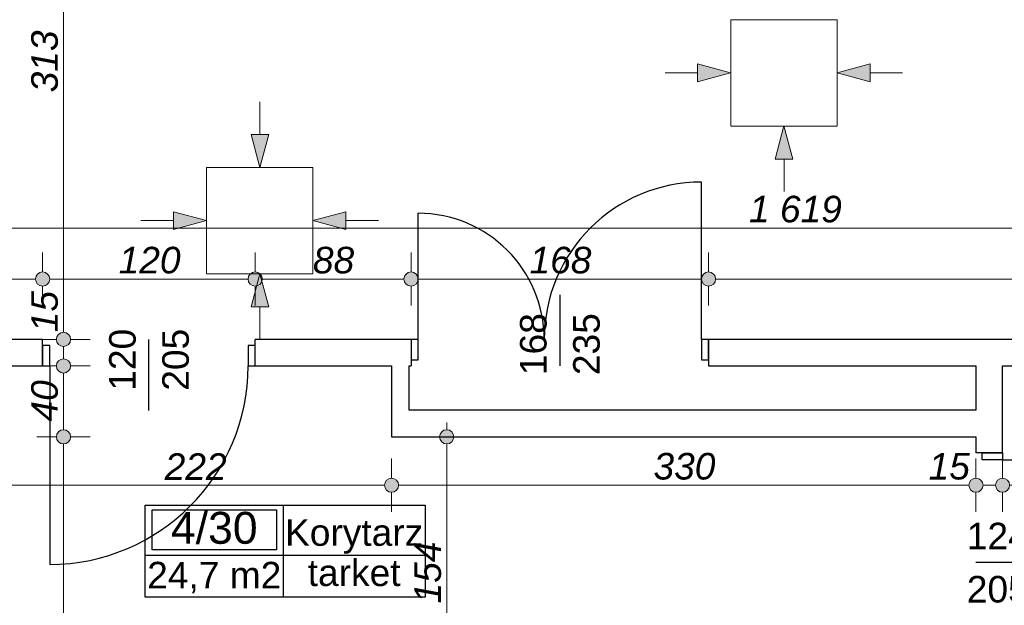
# Model space of a CAD drawing. Header units: millimetres. Extents: x -170998 to -45998, y 10557 to 52557.
# Tile 19 of 92: x -138378 to -132818, y 30448 to 33754. Entities that reach past the tile are written whole.
import ezdxf
from ezdxf.enums import TextEntityAlignment as Align

# ---------------------------------------------------------------- set-up
doc = ezdxf.new("R2010")
doc.units = ezdxf.units.MM
doc.header["$MEASUREMENT"] = 0
for name, color, linetype in [('Drzwi', 7, 'Continuous'), ('Linia', 7, 'Continuous'), ('Obiekt', 7, 'Continuous'), ('Strefa', 7, 'Continuous'), ('Wymiary', 7, 'Continuous'), ('Ściana', 7, 'Continuous')]:
    doc.layers.add(name, color=color, linetype=linetype)
doc.styles.add('Arial', font='txt')
doc.dimstyles.new('GENERATED_STYLE__1', dxfattribs={"dimtxt": 150, "dimasz": 152, "dimexe": 0.18, "dimexo": 0, "dimgap": 0.09, "dimtad": 1, "dimtih": 1, "dimtoh": 1, "dimlfac": 0.1, "dimzin": 0, "dimdsep": 46, "dimtxsty": 'Arial', "dimblk": 'ARROWHEAD_11', "dimblk1": 'ARROWHEAD_11', "dimblk2": 'ARROWHEAD_11', "dimcen": 0.09, "dimclrd": 114, "dimclre": 114, "dimclrt": 114, "dimazin": 0, "dimtfac": 1, "dimtdec": 4, "dimtmove": 0, "dimatfit": 3, "dimfxl": 1, "dimtolj": 1, "dimtzin": 0, "dimarcsym": 0})
doc.dimstyles.new('GENERATED_STYLE__2', dxfattribs={"dimtxt": 150, "dimasz": 152, "dimexe": 0.18, "dimexo": 0, "dimgap": 0.09, "dimtad": 1, "dimlfac": 0.1, "dimzin": 0, "dimdsep": 46, "dimtxsty": 'Arial', "dimblk": 'ARROWHEAD_11', "dimblk1": 'ARROWHEAD_11', "dimblk2": 'ARROWHEAD_11', "dimcen": 0.09, "dimclrd": 114, "dimclre": 114, "dimclrt": 114, "dimazin": 0, "dimtfac": 1, "dimtdec": 4, "dimtmove": 0, "dimatfit": 3, "dimfxl": 1, "dimtolj": 1, "dimtzin": 0, "dimarcsym": 0})

# ---------------------------------------------------------------- blocks, each defined once
blk = doc.blocks.new('Korytarz_4_30_30', base_point=(-136889.5, 30730.6))
at = {"layer": 'Strefa'}
for p, q in [((-137668.5, 31013.4), (-136088.8, 31013.4)), ((-137668.5, 30494.9), (-137668.5, 31013.4)), ((-137629.5, 30987.5), (-136928.4, 30987.5)), ((-137629.5, 30761.2), (-137629.5, 30987.5)), ((-136928.4, 30987.5), (-136928.4, 30761.2)), ((-136889.5, 31013.4), (-136889.5, 30494.9)), ((-136088.8, 31013.4), (-136088.8, 30494.9)), ((-136928.4, 30761.2), (-137629.5, 30761.2)), ((-137668.5, 30730.6), (-136088.8, 30730.6)), ((-136088.8, 30494.9), (-137668.5, 30494.9))]:
    blk.add_line(p, q, dxfattribs=at)
at = {"layer": 'Strefa', "style": 'Arial'}
for tag, height, p in [('ROOM_NUMBER', 180, (-137279, 30885.5)), ('ROOM_NAME', 150, (-136489.1, 30859)), ('ROOM_CALC_AREA', 150, (-137279, 30618.5)), ('floor_f', 150, (-136489.1, 30631.9))]:
    blk.add_attdef(tag, text='', height=height, dxfattribs=at).set_placement(p, align=Align.MIDDLE_CENTER)
blk = doc.blocks.new('*D184')
at = {"layer": 'Wymiary', "linetype": 'Continuous', "lineweight": 13}
for points in [[(-140518, 32289.6), (-140521.1, 32304.9), (-140529.7, 32317.9), (-140542.7, 32326.5), (-140558, 32329.6), (-140573.3, 32326.5), (-140586.3, 32317.9), (-140595, 32304.9), (-140598, 32289.6), (-140595, 32274.3), (-140586.3, 32261.3), (-140573.3, 32252.6), (-140558, 32249.6), (-140542.7, 32252.6), (-140529.7, 32261.3), (-140521.1, 32274.3)], [(-138208, 32289.6), (-138211.1, 32304.9), (-138219.7, 32317.9), (-138232.7, 32326.5), (-138248, 32329.6), (-138263.3, 32326.5), (-138276.3, 32317.9), (-138285, 32304.9), (-138288, 32289.6), (-138285, 32274.3), (-138276.3, 32261.3), (-138263.3, 32252.6), (-138248, 32249.6), (-138232.7, 32252.6), (-138219.7, 32261.3), (-138211.1, 32274.3)]]:
    blk.add_hatch(color=114, dxfattribs=at).paths.add_polyline_path(points)
at = {"layer": 'Wymiary', "color": 114, "lineweight": 13}
for p, q in [((-140558, 32329.6), (-140558, 32439.6)), ((-138248, 32329.6), (-138248, 32439.6)), ((-140558, 32139.6), (-140558, 32249.6)), ((-140518, 32289.6), (-138288, 32289.6)), ((-138248, 32139.6), (-138248, 32249.6))]:
    blk.add_line(p, q, dxfattribs=at)
for centre in [(-140558, 32289.6), (-138248, 32289.6)]:
    blk.add_circle(centre, 40, dxfattribs=at)
at = {"layer": 'Wymiary', "color": 114, "lineweight": 13, "insert": (-139573.8, 32319.6), "char_height": 150, "attachment_point": 7, "style": 'Arial'}
blk.add_mtext('\\A1;{\\fArial|b0|i1|c238|p38;231}', dxfattribs=at)
blk = doc.blocks.new('ARROWHEAD_11')
at = {"color": 0, "linetype": 'Continuous', "lineweight": 0}
blk.add_line((0, 0), (-1, 0), dxfattribs=at)
at = {"color": 0, "linetype": 'Continuous', "lineweight": 0, "const_width": 0.25, "flags": 128}
blk.add_lwpolyline([(-0.125, 0, 1), (0.125, 0, 1)], format="xyb", close=True, dxfattribs=at)
blk = doc.blocks.new('*D185')
at = {"layer": 'Wymiary', "linetype": 'Continuous', "lineweight": 13}
for points in [[(-138208, 32289.6), (-138211.1, 32304.9), (-138219.7, 32317.9), (-138232.7, 32326.5), (-138248, 32329.6), (-138263.3, 32326.5), (-138276.3, 32317.9), (-138285, 32304.9), (-138288, 32289.6), (-138285, 32274.3), (-138276.3, 32261.3), (-138263.3, 32252.6), (-138248, 32249.6), (-138232.7, 32252.6), (-138219.7, 32261.3), (-138211.1, 32274.3)], [(-137008, 32289.6), (-137011.1, 32304.9), (-137019.7, 32317.9), (-137032.7, 32326.5), (-137048, 32329.6), (-137063.3, 32326.5), (-137076.3, 32317.9), (-137085, 32304.9), (-137088, 32289.6), (-137085, 32274.3), (-137076.3, 32261.3), (-137063.3, 32252.6), (-137048, 32249.6), (-137032.7, 32252.6), (-137019.7, 32261.3), (-137011.1, 32274.3)]]:
    blk.add_hatch(color=114, dxfattribs=at).paths.add_polyline_path(points)
at = {"layer": 'Wymiary', "color": 114, "lineweight": 13}
for p, q in [((-138248, 32329.6), (-138248, 32439.6)), ((-137048, 32329.6), (-137048, 32439.6)), ((-138248, 32139.6), (-138248, 32249.6)), ((-138208, 32289.6), (-137088, 32289.6)), ((-137048, 32139.6), (-137048, 32249.6))]:
    blk.add_line(p, q, dxfattribs=at)
for centre in [(-138248, 32289.6), (-137048, 32289.6)]:
    blk.add_circle(centre, 40, dxfattribs=at)
at = {"layer": 'Wymiary', "color": 114, "lineweight": 13, "insert": (-137818.8, 32319.6), "char_height": 150, "attachment_point": 7, "style": 'Arial'}
blk.add_mtext('\\A1;{\\fArial|b0|i1|c238|p38;120}', dxfattribs=at)
blk = doc.blocks.new('*D186')
at = {"layer": 'Wymiary', "linetype": 'Continuous', "lineweight": 13}
for points in [[(-137008, 32289.6), (-137011.1, 32304.9), (-137019.7, 32317.9), (-137032.7, 32326.5), (-137048, 32329.6), (-137063.3, 32326.5), (-137076.3, 32317.9), (-137085, 32304.9), (-137088, 32289.6), (-137085, 32274.3), (-137076.3, 32261.3), (-137063.3, 32252.6), (-137048, 32249.6), (-137032.7, 32252.6), (-137019.7, 32261.3), (-137011.1, 32274.3)], [(-136128, 32289.6), (-136131.1, 32304.9), (-136139.7, 32317.9), (-136152.7, 32326.5), (-136168, 32329.6), (-136183.3, 32326.5), (-136196.3, 32317.9), (-136205, 32304.9), (-136208, 32289.6), (-136205, 32274.3), (-136196.3, 32261.3), (-136183.3, 32252.6), (-136168, 32249.6), (-136152.7, 32252.6), (-136139.7, 32261.3), (-136131.1, 32274.3)]]:
    blk.add_hatch(color=114, dxfattribs=at).paths.add_polyline_path(points)
at = {"layer": 'Wymiary', "color": 114, "lineweight": 13}
for p, q in [((-137048, 32329.6), (-137048, 32439.6)), ((-136168, 32329.6), (-136168, 32439.6)), ((-137048, 32139.6), (-137048, 32249.6)), ((-137008, 32289.6), (-136208, 32289.6)), ((-136168, 32139.6), (-136168, 32249.6))]:
    blk.add_line(p, q, dxfattribs=at)
for centre in [(-137048, 32289.6), (-136168, 32289.6)]:
    blk.add_circle(centre, 40, dxfattribs=at)
at = {"layer": 'Wymiary', "color": 114, "lineweight": 13, "insert": (-136721.8, 32319.6), "char_height": 150, "attachment_point": 7, "style": 'Arial'}
blk.add_mtext('\\A1;{\\fArial|b0|i1|c238|p38;88}', dxfattribs=at)
blk = doc.blocks.new('*D187')
at = {"layer": 'Wymiary', "linetype": 'Continuous', "lineweight": 13}
for points in [[(-136128, 32289.6), (-136131.1, 32304.9), (-136139.7, 32317.9), (-136152.7, 32326.5), (-136168, 32329.6), (-136183.3, 32326.5), (-136196.3, 32317.9), (-136205, 32304.9), (-136208, 32289.6), (-136205, 32274.3), (-136196.3, 32261.3), (-136183.3, 32252.6), (-136168, 32249.6), (-136152.7, 32252.6), (-136139.7, 32261.3), (-136131.1, 32274.3)], [(-134448, 32289.6), (-134451.1, 32304.9), (-134459.7, 32317.9), (-134472.7, 32326.5), (-134488, 32329.6), (-134503.3, 32326.5), (-134516.3, 32317.9), (-134525, 32304.9), (-134528, 32289.6), (-134525, 32274.3), (-134516.3, 32261.3), (-134503.3, 32252.6), (-134488, 32249.6), (-134472.7, 32252.6), (-134459.7, 32261.3), (-134451.1, 32274.3)]]:
    blk.add_hatch(color=114, dxfattribs=at).paths.add_polyline_path(points)
at = {"layer": 'Wymiary', "color": 114, "lineweight": 13}
for p, q in [((-136168, 32329.6), (-136168, 32439.6)), ((-134488, 32329.6), (-134488, 32439.6)), ((-136168, 32139.6), (-136168, 32249.6)), ((-136128, 32289.6), (-134528, 32289.6)), ((-134488, 32139.6), (-134488, 32249.6))]:
    blk.add_line(p, q, dxfattribs=at)
for centre in [(-136168, 32289.6), (-134488, 32289.6)]:
    blk.add_circle(centre, 40, dxfattribs=at)
at = {"layer": 'Wymiary', "color": 114, "lineweight": 13, "insert": (-135498.8, 32319.6), "char_height": 150, "attachment_point": 7, "style": 'Arial'}
blk.add_mtext('\\A1;{\\fArial|b0|i1|c238|p38;168}', dxfattribs=at)
blk = doc.blocks.new('*D188')
at = {"layer": 'Wymiary', "linetype": 'Continuous', "lineweight": 13}
for points in [[(-134448, 32289.6), (-134451.1, 32304.9), (-134459.7, 32317.9), (-134472.7, 32326.5), (-134488, 32329.6), (-134503.3, 32326.5), (-134516.3, 32317.9), (-134525, 32304.9), (-134528, 32289.6), (-134525, 32274.3), (-134516.3, 32261.3), (-134503.3, 32252.6), (-134488, 32249.6), (-134472.7, 32252.6), (-134459.7, 32261.3), (-134451.1, 32274.3)], [(-128788, 32289.6), (-128791.1, 32304.9), (-128799.7, 32317.9), (-128812.7, 32326.5), (-128828, 32329.6), (-128843.3, 32326.5), (-128856.3, 32317.9), (-128865, 32304.9), (-128868, 32289.6), (-128865, 32274.3), (-128856.3, 32261.3), (-128843.3, 32252.6), (-128828, 32249.6), (-128812.7, 32252.6), (-128799.7, 32261.3), (-128791.1, 32274.3)]]:
    blk.add_hatch(color=114, dxfattribs=at).paths.add_polyline_path(points)
at = {"layer": 'Wymiary', "color": 114, "lineweight": 13}
for p, q in [((-134488, 32329.6), (-134488, 32439.6)), ((-128828, 32329.6), (-128828, 32439.6)), ((-134488, 32139.6), (-134488, 32249.6)), ((-134448, 32289.6), (-128868, 32289.6)), ((-128828, 32139.6), (-128828, 32249.6))]:
    blk.add_line(p, q, dxfattribs=at)
for centre in [(-134488, 32289.6), (-128828, 32289.6)]:
    blk.add_circle(centre, 40, dxfattribs=at)
at = {"layer": 'Wymiary', "color": 114, "lineweight": 13, "insert": (-131828.8, 32319.6), "char_height": 150, "attachment_point": 7, "style": 'Arial'}
blk.add_mtext('\\A1;{\\fArial|b0|i1|c238|p38;566}', dxfattribs=at)
blk = doc.blocks.new('*D219')
at = {"layer": 'Wymiary', "linetype": 'Continuous', "lineweight": 13}
for points in [[(-142058, 32577.6), (-142061.1, 32592.9), (-142069.7, 32605.9), (-142082.7, 32614.5), (-142098, 32617.6), (-142113.3, 32614.5), (-142126.3, 32605.9), (-142135, 32592.9), (-142138, 32577.6), (-142135, 32562.3), (-142126.3, 32549.3), (-142113.3, 32540.6), (-142098, 32537.6), (-142082.7, 32540.6), (-142069.7, 32549.3), (-142061.1, 32562.3)], [(-125868, 32577.6), (-125871.1, 32592.9), (-125879.7, 32605.9), (-125892.7, 32614.5), (-125908, 32617.6), (-125923.3, 32614.5), (-125936.3, 32605.9), (-125945, 32592.9), (-125948, 32577.6), (-125945, 32562.3), (-125936.3, 32549.3), (-125923.3, 32540.6), (-125908, 32537.6), (-125892.7, 32540.6), (-125879.7, 32549.3), (-125871.1, 32562.3)]]:
    blk.add_hatch(color=114, dxfattribs=at).paths.add_polyline_path(points)
at = {"layer": 'Wymiary', "color": 114, "lineweight": 13}
for p, q in [((-142098, 32617.6), (-142098, 32727.6)), ((-125908, 32617.6), (-125908, 32727.6)), ((-142178, 32577.6), (-142138, 32577.6)), ((-142098, 32427.6), (-142098, 32537.6)), ((-142058, 32577.6), (-125948, 32577.6)), ((-125908, 32427.6), (-125908, 32537.6)), ((-125868, 32577.6), (-125828, 32577.6))]:
    blk.add_line(p, q, dxfattribs=at)
for centre in [(-142098, 32577.6), (-125908, 32577.6)]:
    blk.add_circle(centre, 40, dxfattribs=at)
at = {"layer": 'Wymiary', "color": 114, "lineweight": 13, "insert": (-134259.5, 32607.6), "char_height": 150, "attachment_point": 7, "style": 'Arial'}
blk.add_mtext('\\A1;{\\fArial|b0|i1|c238|p38;1\xa0619}', dxfattribs=at)
blk = doc.blocks.new('*D221')
at = {"layer": 'Wymiary', "linetype": 'Continuous', "lineweight": 13}
for points in [[(-138458, 31126.1), (-138461.1, 31141.4), (-138469.7, 31154.4), (-138482.7, 31163), (-138498, 31166.1), (-138513.3, 31163), (-138526.3, 31154.4), (-138535, 31141.4), (-138538, 31126.1), (-138535, 31110.8), (-138526.3, 31097.8), (-138513.3, 31089.1), (-138498, 31086.1), (-138482.7, 31089.1), (-138469.7, 31097.8), (-138461.1, 31110.8)], [(-136238, 31126.1), (-136241.1, 31141.4), (-136249.7, 31154.4), (-136262.7, 31163), (-136278, 31166.1), (-136293.3, 31163), (-136306.3, 31154.4), (-136315, 31141.4), (-136318, 31126.1), (-136315, 31110.8), (-136306.3, 31097.8), (-136293.3, 31089.1), (-136278, 31086.1), (-136262.7, 31089.1), (-136249.7, 31097.8), (-136241.1, 31110.8)]]:
    blk.add_hatch(color=114, dxfattribs=at).paths.add_polyline_path(points)
at = {"layer": 'Wymiary', "color": 114, "lineweight": 13}
for p, q in [((-138498, 31166.1), (-138498, 31276.1)), ((-136278, 31166.1), (-136278, 31276.1)), ((-138578, 31126.1), (-138538, 31126.1)), ((-138498, 30976.1), (-138498, 31086.1)), ((-138458, 31126.1), (-136318, 31126.1)), ((-136278, 30976.1), (-136278, 31086.1))]:
    blk.add_line(p, q, dxfattribs=at)
for centre in [(-138498, 31126.1), (-136278, 31126.1)]:
    blk.add_circle(centre, 40, dxfattribs=at)
at = {"layer": 'Wymiary', "color": 114, "lineweight": 13, "insert": (-137558.8, 31156.1), "char_height": 150, "attachment_point": 7, "style": 'Arial'}
blk.add_mtext('\\A1;{\\fArial|b0|i1|c238|p38;222}', dxfattribs=at)
blk = doc.blocks.new('*D222')
at = {"layer": 'Wymiary', "linetype": 'Continuous', "lineweight": 13}
for points in [[(-136238, 31126.1), (-136241.1, 31141.4), (-136249.7, 31154.4), (-136262.7, 31163), (-136278, 31166.1), (-136293.3, 31163), (-136306.3, 31154.4), (-136315, 31141.4), (-136318, 31126.1), (-136315, 31110.8), (-136306.3, 31097.8), (-136293.3, 31089.1), (-136278, 31086.1), (-136262.7, 31089.1), (-136249.7, 31097.8), (-136241.1, 31110.8)], [(-132938, 31126.1), (-132941.1, 31141.4), (-132949.7, 31154.4), (-132962.7, 31163), (-132978, 31166.1), (-132993.3, 31163), (-133006.3, 31154.4), (-133015, 31141.4), (-133018, 31126.1), (-133015, 31110.8), (-133006.3, 31097.8), (-132993.3, 31089.1), (-132978, 31086.1), (-132962.7, 31089.1), (-132949.7, 31097.8), (-132941.1, 31110.8)]]:
    blk.add_hatch(color=114, dxfattribs=at).paths.add_polyline_path(points)
at = {"layer": 'Wymiary', "color": 114, "lineweight": 13}
for p, q in [((-136278, 31166.1), (-136278, 31276.1)), ((-132978, 31166.1), (-132978, 31276.1)), ((-136278, 30976.1), (-136278, 31086.1)), ((-136238, 31126.1), (-133018, 31126.1)), ((-132978, 30976.1), (-132978, 31086.1)), ((-132938, 31126.1), (-132898, 31126.1))]:
    blk.add_line(p, q, dxfattribs=at)
for centre in [(-136278, 31126.1), (-132978, 31126.1)]:
    blk.add_circle(centre, 40, dxfattribs=at)
at = {"layer": 'Wymiary', "color": 114, "lineweight": 13, "insert": (-134798.8, 31156.1), "char_height": 150, "attachment_point": 7, "style": 'Arial'}
blk.add_mtext('\\A1;{\\fArial|b0|i1|c238|p38;330}', dxfattribs=at)
blk = doc.blocks.new('*D231')
at = {"layer": 'Wymiary', "linetype": 'Continuous', "lineweight": 13}
for points in [[(-135926.5, 31399.3), (-135929.5, 31414.6), (-135938.2, 31427.6), (-135951.1, 31436.2), (-135966.5, 31439.3), (-135981.8, 31436.2), (-135994.7, 31427.6), (-136003.4, 31414.6), (-136006.5, 31399.3), (-136003.4, 31384), (-135994.7, 31371), (-135981.8, 31362.3), (-135966.5, 31359.3), (-135951.1, 31362.3), (-135938.2, 31371), (-135929.5, 31384)], [(-135926.5, 29859.3), (-135929.5, 29874.6), (-135938.2, 29887.6), (-135951.1, 29896.2), (-135966.5, 29899.3), (-135981.8, 29896.2), (-135994.7, 29887.6), (-136003.4, 29874.6), (-136006.5, 29859.3), (-136003.4, 29844), (-135994.7, 29831), (-135981.8, 29822.3), (-135966.5, 29819.3), (-135951.1, 29822.3), (-135938.2, 29831), (-135929.5, 29844)]]:
    blk.add_hatch(color=114, dxfattribs=at).paths.add_polyline_path(points)
at = {"layer": 'Wymiary', "color": 114, "lineweight": 13}
for p, q in [((-135966.5, 31439.3), (-135966.5, 31479.3)), ((-136006.5, 31399.3), (-136116.5, 31399.3)), ((-135966.5, 29899.3), (-135966.5, 31359.3)), ((-135816.5, 31399.3), (-135926.5, 31399.3)), ((-136006.5, 29859.3), (-136116.5, 29859.3)), ((-135816.5, 29859.3), (-135926.5, 29859.3))]:
    blk.add_line(p, q, dxfattribs=at)
for centre in [(-135966.5, 31399.3), (-135966.5, 29859.3)]:
    blk.add_circle(centre, 40, dxfattribs=at)
at = {"layer": 'Wymiary', "color": 114, "lineweight": 13, "insert": (-135996.5, 30458.5), "char_height": 150, "attachment_point": 7, "rotation": 90, "style": 'Arial'}
blk.add_mtext('\\A1;{\\fArial|b0|i1|c238|p38;154}', dxfattribs=at)
blk = doc.blocks.new('*D234')
at = {"layer": 'Wymiary', "linetype": 'Continuous', "lineweight": 13}
for points in [[(-138090.3, 31399.3), (-138093.3, 31414.6), (-138102, 31427.6), (-138115, 31436.2), (-138130.3, 31439.3), (-138145.6, 31436.2), (-138158.6, 31427.6), (-138167.2, 31414.6), (-138170.3, 31399.3), (-138167.2, 31384), (-138158.6, 31371), (-138145.6, 31362.3), (-138130.3, 31359.3), (-138115, 31362.3), (-138102, 31371), (-138093.3, 31384)], [(-138090.3, 24819.3), (-138093.3, 24834.6), (-138102, 24847.6), (-138115, 24856.2), (-138130.3, 24859.3), (-138145.6, 24856.2), (-138158.6, 24847.6), (-138167.2, 24834.6), (-138170.3, 24819.3), (-138167.2, 24804), (-138158.6, 24791), (-138145.6, 24782.3), (-138130.3, 24779.3), (-138115, 24782.3), (-138102, 24791), (-138093.3, 24804)]]:
    blk.add_hatch(color=114, dxfattribs=at).paths.add_polyline_path(points)
at = {"layer": 'Wymiary', "color": 114, "lineweight": 13}
for p, q in [((-138170.3, 31399.3), (-138280.3, 31399.3)), ((-138130.3, 24859.3), (-138130.3, 31359.3)), ((-137980.3, 31399.3), (-138090.3, 31399.3)), ((-138170.3, 24819.3), (-138280.3, 24819.3)), ((-137980.3, 24819.3), (-138090.3, 24819.3))]:
    blk.add_line(p, q, dxfattribs=at)
for centre in [(-138130.3, 31399.3), (-138130.3, 24819.3)]:
    blk.add_circle(centre, 40, dxfattribs=at)
at = {"layer": 'Wymiary', "color": 114, "lineweight": 13, "insert": (-138160.3, 27938.5), "char_height": 150, "attachment_point": 7, "rotation": 90, "style": 'Arial'}
blk.add_mtext('\\A1;{\\fArial|b0|i1|c238|p38;658}', dxfattribs=at)
blk = doc.blocks.new('*D235')
at = {"layer": 'Wymiary', "linetype": 'Continuous', "lineweight": 13}
for points in [[(-138090.3, 31799.3), (-138093.3, 31814.6), (-138102, 31827.6), (-138115, 31836.2), (-138130.3, 31839.3), (-138145.6, 31836.2), (-138158.6, 31827.6), (-138167.2, 31814.6), (-138170.3, 31799.3), (-138167.2, 31784), (-138158.6, 31771), (-138145.6, 31762.3), (-138130.3, 31759.3), (-138115, 31762.3), (-138102, 31771), (-138093.3, 31784)], [(-138090.3, 31399.3), (-138093.3, 31414.6), (-138102, 31427.6), (-138115, 31436.2), (-138130.3, 31439.3), (-138145.6, 31436.2), (-138158.6, 31427.6), (-138167.2, 31414.6), (-138170.3, 31399.3), (-138167.2, 31384), (-138158.6, 31371), (-138145.6, 31362.3), (-138130.3, 31359.3), (-138115, 31362.3), (-138102, 31371), (-138093.3, 31384)]]:
    blk.add_hatch(color=114, dxfattribs=at).paths.add_polyline_path(points)
at = {"layer": 'Wymiary', "color": 114, "lineweight": 13}
for p, q in [((-138170.3, 31799.3), (-138280.3, 31799.3)), ((-138130.3, 31439.3), (-138130.3, 31759.3)), ((-137980.3, 31799.3), (-138090.3, 31799.3)), ((-138170.3, 31399.3), (-138280.3, 31399.3)), ((-137980.3, 31399.3), (-138090.3, 31399.3))]:
    blk.add_line(p, q, dxfattribs=at)
for centre in [(-138130.3, 31799.3), (-138130.3, 31399.3)]:
    blk.add_circle(centre, 40, dxfattribs=at)
at = {"layer": 'Wymiary', "color": 114, "lineweight": 13, "insert": (-138160.3, 31485.5), "char_height": 150, "attachment_point": 7, "rotation": 90, "style": 'Arial'}
blk.add_mtext('\\A1;{\\fArial|b0|i1|c238|p38;40}', dxfattribs=at)
blk = doc.blocks.new('*D236')
at = {"layer": 'Wymiary', "linetype": 'Continuous', "lineweight": 13}
for points in [[(-138090.3, 31949.3), (-138093.3, 31964.6), (-138102, 31977.6), (-138115, 31986.2), (-138130.3, 31989.3), (-138145.6, 31986.2), (-138158.6, 31977.6), (-138167.2, 31964.6), (-138170.3, 31949.3), (-138167.2, 31934), (-138158.6, 31921), (-138145.6, 31912.3), (-138130.3, 31909.3), (-138115, 31912.3), (-138102, 31921), (-138093.3, 31934)], [(-138090.3, 31799.3), (-138093.3, 31814.6), (-138102, 31827.6), (-138115, 31836.2), (-138130.3, 31839.3), (-138145.6, 31836.2), (-138158.6, 31827.6), (-138167.2, 31814.6), (-138170.3, 31799.3), (-138167.2, 31784), (-138158.6, 31771), (-138145.6, 31762.3), (-138130.3, 31759.3), (-138115, 31762.3), (-138102, 31771), (-138093.3, 31784)]]:
    blk.add_hatch(color=114, dxfattribs=at).paths.add_polyline_path(points)
at = {"layer": 'Wymiary', "color": 114, "lineweight": 13}
for p, q in [((-138170.3, 31949.3), (-138280.3, 31949.3)), ((-137980.3, 31949.3), (-138090.3, 31949.3)), ((-138130.3, 31839.3), (-138130.3, 31909.3)), ((-138170.3, 31799.3), (-138280.3, 31799.3)), ((-137980.3, 31799.3), (-138090.3, 31799.3))]:
    blk.add_line(p, q, dxfattribs=at)
for centre in [(-138130.3, 31949.3), (-138130.3, 31799.3)]:
    blk.add_circle(centre, 40, dxfattribs=at)
blk = doc.blocks.new('*D237')
at = {"layer": 'Wymiary', "linetype": 'Continuous', "lineweight": 13}
for points in [[(-138090.3, 35079.3), (-138093.3, 35094.6), (-138102, 35107.6), (-138115, 35116.3), (-138130.3, 35119.3), (-138145.6, 35116.3), (-138158.6, 35107.6), (-138167.2, 35094.6), (-138170.3, 35079.3), (-138167.2, 35064), (-138158.6, 35051), (-138145.6, 35042.4), (-138130.3, 35039.3), (-138115, 35042.4), (-138102, 35051), (-138093.3, 35064)], [(-138090.3, 31949.3), (-138093.3, 31964.6), (-138102, 31977.6), (-138115, 31986.2), (-138130.3, 31989.3), (-138145.6, 31986.2), (-138158.6, 31977.6), (-138167.2, 31964.6), (-138170.3, 31949.3), (-138167.2, 31934), (-138158.6, 31921), (-138145.6, 31912.3), (-138130.3, 31909.3), (-138115, 31912.3), (-138102, 31921), (-138093.3, 31934)]]:
    blk.add_hatch(color=114, dxfattribs=at).paths.add_polyline_path(points)
at = {"layer": 'Wymiary', "color": 114, "lineweight": 13}
for p, q in [((-138170.3, 35079.3), (-138280.3, 35079.3)), ((-138130.3, 31989.3), (-138130.3, 35039.3)), ((-137980.3, 35079.3), (-138090.3, 35079.3)), ((-138170.3, 31949.3), (-138280.3, 31949.3)), ((-137980.3, 31949.3), (-138090.3, 31949.3))]:
    blk.add_line(p, q, dxfattribs=at)
for centre in [(-138130.3, 35079.3), (-138130.3, 31949.3)]:
    blk.add_circle(centre, 40, dxfattribs=at)
at = {"layer": 'Wymiary', "color": 114, "lineweight": 13, "char_height": 150, "attachment_point": 7, "rotation": 90, "style": 'Arial'}
for s, insert in [('\\A1;{\\fArial|b0|i1|c238|p38;15}', (-138160.3, 34811.7)), ('\\A1;{\\fArial|b0|i1|c238|p38;313}', (-138160.3, 33343.6)), ('\\A1;{\\fArial|b0|i1|c238|p38;15}', (-138160.3, 31989.3))]:
    blk.add_mtext(s, dxfattribs=dict(at, insert=insert))
blk = doc.blocks.new('*D549')
at = {"layer": 'Wymiary', "linetype": 'Continuous', "lineweight": 13}
for points in [[(-132938, 31126.1), (-132941.1, 31141.4), (-132949.7, 31154.4), (-132962.7, 31163), (-132978, 31166.1), (-132993.3, 31163), (-133006.3, 31154.4), (-133015, 31141.4), (-133018, 31126.1), (-133015, 31110.8), (-133006.3, 31097.8), (-132993.3, 31089.1), (-132978, 31086.1), (-132962.7, 31089.1), (-132949.7, 31097.8), (-132941.1, 31110.8)], [(-132788, 31126.1), (-132791.1, 31141.4), (-132799.7, 31154.4), (-132812.7, 31163), (-132828, 31166.1), (-132843.3, 31163), (-132856.3, 31154.4), (-132865, 31141.4), (-132868, 31126.1), (-132865, 31110.8), (-132856.3, 31097.8), (-132843.3, 31089.1), (-132828, 31086.1), (-132812.7, 31089.1), (-132799.7, 31097.8), (-132791.1, 31110.8)]]:
    blk.add_hatch(color=114, dxfattribs=at).paths.add_polyline_path(points)
at = {"layer": 'Wymiary', "color": 114, "lineweight": 13}
for p, q in [((-132978, 31166.1), (-132978, 31276.1)), ((-132828, 31166.1), (-132828, 31276.1)), ((-133058, 31126.1), (-133018, 31126.1)), ((-132978, 30976.1), (-132978, 31086.1)), ((-132938, 31126.1), (-132868, 31126.1)), ((-132828, 30976.1), (-132828, 31086.1))]:
    blk.add_line(p, q, dxfattribs=at)
for centre in [(-132978, 31126.1), (-132828, 31126.1)]:
    blk.add_circle(centre, 40, dxfattribs=at)
at = {"layer": 'Wymiary', "color": 114, "lineweight": 13, "insert": (-133245.7, 31156.1), "char_height": 150, "attachment_point": 7, "style": 'Arial'}
blk.add_mtext('\\A1;{\\fArial|b0|i1|c238|p38;15}', dxfattribs=at)
blk = doc.blocks.new('*D550')
at = {"layer": 'Wymiary', "linetype": 'Continuous', "lineweight": 13}
for points in [[(-132788, 31126.1), (-132791.1, 31141.4), (-132799.7, 31154.4), (-132812.7, 31163), (-132828, 31166.1), (-132843.3, 31163), (-132856.3, 31154.4), (-132865, 31141.4), (-132868, 31126.1), (-132865, 31110.8), (-132856.3, 31097.8), (-132843.3, 31089.1), (-132828, 31086.1), (-132812.7, 31089.1), (-132799.7, 31097.8), (-132791.1, 31110.8)], [(-129208, 31126.1), (-129211.1, 31141.4), (-129219.7, 31154.4), (-129232.7, 31163), (-129248, 31166.1), (-129263.3, 31163), (-129276.3, 31154.4), (-129285, 31141.4), (-129288, 31126.1), (-129285, 31110.8), (-129276.3, 31097.8), (-129263.3, 31089.1), (-129248, 31086.1), (-129232.7, 31089.1), (-129219.7, 31097.8), (-129211.1, 31110.8)]]:
    blk.add_hatch(color=114, dxfattribs=at).paths.add_polyline_path(points)
at = {"layer": 'Wymiary', "color": 114, "lineweight": 13}
for p, q in [((-132828, 31166.1), (-132828, 31276.1)), ((-129248, 31166.1), (-129248, 31276.1)), ((-132828, 30976.1), (-132828, 31086.1)), ((-132788, 31126.1), (-129288, 31126.1)), ((-129248, 30976.1), (-129248, 31086.1))]:
    blk.add_line(p, q, dxfattribs=at)
for centre in [(-132828, 31126.1), (-129248, 31126.1)]:
    blk.add_circle(centre, 40, dxfattribs=at)
at = {"layer": 'Wymiary', "color": 114, "lineweight": 13, "insert": (-131208.8, 31156.1), "char_height": 150, "attachment_point": 7, "style": 'Arial'}
blk.add_mtext('\\A1;{\\fArial|b0|i1|c238|p38;358}', dxfattribs=at)
blk = doc.blocks.new('*D622')
at = {"layer": 'Wymiary', "linetype": 'Continuous', "lineweight": 13}
for points in [[(-130362.2, 31799.3), (-130365.2, 31814.6), (-130373.9, 31827.6), (-130386.9, 31836.2), (-130402.2, 31839.3), (-130417.5, 31836.2), (-130430.5, 31827.6), (-130439.1, 31814.6), (-130442.2, 31799.3), (-130439.1, 31784), (-130430.5, 31771), (-130417.5, 31762.3), (-130402.2, 31759.3), (-130386.9, 31762.3), (-130373.9, 31771), (-130365.2, 31784)], [(-130362.2, 24469.3), (-130365.2, 24484.6), (-130373.9, 24497.6), (-130386.9, 24506.2), (-130402.2, 24509.3), (-130417.5, 24506.2), (-130430.5, 24497.6), (-130439.1, 24484.6), (-130442.2, 24469.3), (-130439.1, 24454), (-130430.5, 24441), (-130417.5, 24432.3), (-130402.2, 24429.3), (-130386.9, 24432.3), (-130373.9, 24441), (-130365.2, 24454)]]:
    blk.add_hatch(color=114, dxfattribs=at).paths.add_polyline_path(points)
at = {"layer": 'Wymiary', "color": 114, "lineweight": 13}
for p, q in [((-130442.2, 31799.3), (-130552.2, 31799.3)), ((-130402.2, 24509.3), (-130402.2, 31759.3)), ((-130252.2, 31799.3), (-130362.2, 31799.3)), ((-130442.2, 24469.3), (-130552.2, 24469.3)), ((-130252.2, 24469.3), (-130362.2, 24469.3))]:
    blk.add_line(p, q, dxfattribs=at)
for centre in [(-130402.2, 31799.3), (-130402.2, 24469.3)]:
    blk.add_circle(centre, 40, dxfattribs=at)
at = {"layer": 'Wymiary', "color": 114, "lineweight": 13, "char_height": 150, "attachment_point": 7, "rotation": 90, "style": 'Arial'}
for s, insert in [('\\A1;{\\fArial|b0|i1|c238|p38;15}', (-130432.2, 31531.6)), ('\\A1;{\\fArial|b0|i1|c238|p38;733}', (-130432.2, 27849.7))]:
    blk.add_mtext(s, dxfattribs=dict(at, insert=insert))
blk = doc.blocks.new('*D623')
at = {"layer": 'Wymiary', "linetype": 'Continuous', "lineweight": 13}
for points in [[(-130362.2, 31949.3), (-130365.2, 31964.6), (-130373.9, 31977.6), (-130386.9, 31986.2), (-130402.2, 31989.3), (-130417.5, 31986.2), (-130430.5, 31977.6), (-130439.1, 31964.6), (-130442.2, 31949.3), (-130439.1, 31934), (-130430.5, 31921), (-130417.5, 31912.3), (-130402.2, 31909.3), (-130386.9, 31912.3), (-130373.9, 31921), (-130365.2, 31934)], [(-130362.2, 31799.3), (-130365.2, 31814.6), (-130373.9, 31827.6), (-130386.9, 31836.2), (-130402.2, 31839.3), (-130417.5, 31836.2), (-130430.5, 31827.6), (-130439.1, 31814.6), (-130442.2, 31799.3), (-130439.1, 31784), (-130430.5, 31771), (-130417.5, 31762.3), (-130402.2, 31759.3), (-130386.9, 31762.3), (-130373.9, 31771), (-130365.2, 31784)]]:
    blk.add_hatch(color=114, dxfattribs=at).paths.add_polyline_path(points)
at = {"layer": 'Wymiary', "color": 114, "lineweight": 13}
for p, q in [((-130402.2, 31989.3), (-130402.2, 32029.3)), ((-130442.2, 31949.3), (-130552.2, 31949.3)), ((-130252.2, 31949.3), (-130362.2, 31949.3)), ((-130402.2, 31839.3), (-130402.2, 31909.3)), ((-130442.2, 31799.3), (-130552.2, 31799.3)), ((-130252.2, 31799.3), (-130362.2, 31799.3))]:
    blk.add_line(p, q, dxfattribs=at)
for centre in [(-130402.2, 31949.3), (-130402.2, 31799.3)]:
    blk.add_circle(centre, 40, dxfattribs=at)

msp = doc.modelspace()

# ---------------------------------------------------------------- hatches: boundary and pattern name
at = {"layer": 'Linia', "linetype": 'Continuous', "lineweight": 13}
for points in [[(-134363.235, 33453.951), (-134549.837, 33503.951), (-134549.837, 33403.951)], [(-133762.435, 33453.951), (-133575.832, 33403.951), (-133575.832, 33503.951)], [(-134062.034, 33153.951), (-134111.785, 32967.282), (-134011.785, 32967.415)], [(-137021.447, 32919.983), (-136971.198, 33106.519), (-137071.198, 33106.652)], [(-137322.647, 32619.984), (-137509.25, 32669.984), (-137509.25, 32569.984)], [(-136721.847, 32619.984), (-136535.245, 32569.984), (-136535.245, 32669.984)], [(-137021.447, 32319.984), (-137071.198, 32133.315), (-136971.198, 32133.448)]]:
    msp.add_hatch(color=150, dxfattribs=at).paths.add_polyline_path(points)

# ---------------------------------------------------------------- linework, layer by layer
at = {"layer": 'Drzwi'}
for p, q in [((-134528.018, 31949.281), (-134528.018, 32837.281)), ((-136128.018, 31949.281), (-136128.018, 32661.281)), ((-138208.018, 31914.281), (-138248.018, 31914.281)), ((-138248.018, 31914.281), (-138248.018, 31799.281)), ((-138248.018, 31799.281), (-138248.018, 31914.281)), ((-138208.018, 31799.281), (-138208.018, 31914.281)), ((-137048.018, 31914.281), (-137088.018, 31914.281)), ((-137088.018, 31914.281), (-137088.018, 31799.281)), ((-137048.018, 31799.281), (-137048.018, 31914.281)), ((-137048.018, 31799.281), (-137048.018, 31914.281)), ((-136128.018, 31949.281), (-136168.018, 31949.281)), ((-136168.018, 31949.281), (-136168.018, 31834.281)), ((-136168.018, 31949.281), (-136168.018, 31834.281)), ((-136128.018, 31834.281), (-136128.018, 31949.281)), ((-134488.018, 31949.281), (-134528.018, 31949.281)), ((-134528.018, 31949.281), (-134528.018, 31834.281)), ((-134488.018, 31834.281), (-134488.018, 31949.281)), ((-134488.018, 31949.281), (-134488.018, 31834.281)), ((-136168.018, 31834.281), (-136128.018, 31834.281)), ((-134528.018, 31834.281), (-134488.018, 31834.281)), ((-138248.018, 31799.281), (-138208.018, 31799.281)), ((-138208.018, 31799.281), (-138208.018, 30679.281)), ((-137088.018, 31799.281), (-137048.018, 31799.281)), ((-132943.018, 31269.281), (-132943.018, 31309.281)), ((-132943.018, 31309.281), (-132828.018, 31309.281)), ((-132828.018, 31309.281), (-132943.018, 31309.281)), ((-132828.018, 31309.281), (-132828.018, 31269.281)), ((-132828.018, 31269.281), (-132943.018, 31269.281)), ((-132828.018, 31269.281), (-131668.018, 31269.281))]:
    msp.add_line(p, q, dxfattribs=at)
for centre, radius, start, end in [((-134528.018, 31949.281), 888, 90, 180), ((-136128.018, 31949.281), 712, 0, 90), ((-138208.018, 31799.281), 1120, 270, 0), ((-132828.018, 31269.281), 1160, 270, 0)]:
    msp.add_arc(centre, radius, start, end, dxfattribs=at)
at = {"layer": 'Linia', "color": 150, "lineweight": 13}
for p, q in [((-133762.435, 33753.551), (-134362.435, 33753.551)), ((-134362.435, 33753.551), (-134362.435, 33154.351)), ((-133762.435, 33154.351), (-133762.435, 33753.551)), ((-134363.235, 33453.951), (-134549.837, 33503.951)), ((-134549.837, 33403.951), (-134549.837, 33503.951)), ((-133762.435, 33453.951), (-133575.832, 33503.951)), ((-133575.832, 33503.951), (-133575.832, 33403.951)), ((-134733.61, 33453.951), (-134549.837, 33453.951)), ((-134363.235, 33453.951), (-134549.837, 33403.951)), ((-133762.435, 33453.951), (-133575.832, 33403.951)), ((-133392.06, 33453.951), (-133575.832, 33453.951)), ((-137020.953, 33290.358), (-137021.198, 33106.586)), ((-134362.435, 33153.551), (-133762.435, 33153.551)), ((-134062.034, 33153.951), (-134111.785, 32967.282)), ((-134062.034, 33153.951), (-134011.785, 32967.415)), ((-137021.447, 32919.983), (-137071.198, 33106.652)), ((-137071.198, 33106.652), (-136971.198, 33106.519)), ((-137021.447, 32919.983), (-136971.198, 33106.519)), ((-136721.847, 32919.584), (-137321.847, 32919.584)), ((-137321.847, 32919.584), (-137321.847, 32320.384)), ((-136721.847, 32320.384), (-136721.847, 32919.584)), ((-134011.785, 32967.415), (-134111.785, 32967.282)), ((-134061.54, 32783.576), (-134061.785, 32967.349)), ((-137322.647, 32619.984), (-137509.25, 32669.984)), ((-137509.25, 32569.984), (-137509.25, 32669.984)), ((-136721.847, 32619.984), (-136535.245, 32669.984)), ((-136535.245, 32669.984), (-136535.245, 32569.984)), ((-137693.022, 32619.984), (-137509.25, 32619.984)), ((-137322.647, 32619.984), (-137509.25, 32569.984)), ((-136721.847, 32619.984), (-136535.245, 32569.984)), ((-136351.472, 32619.984), (-136535.245, 32619.984)), ((-137321.847, 32319.584), (-136721.847, 32319.584)), ((-137021.447, 32319.984), (-137071.198, 32133.315)), ((-137021.447, 32319.984), (-136971.198, 32133.448)), ((-136971.198, 32133.448), (-137071.198, 32133.315)), ((-137020.953, 31949.609), (-137021.198, 32133.382))]:
    msp.add_line(p, q, dxfattribs=at)
at = {"layer": 'Obiekt'}
for p, q in [((-135328.018, 32200.66), (-135328.018, 31799.281)), ((-137648.018, 31547.903), (-137648.018, 31949.281)), ((-132576.64, 30689.281), (-132978.018, 30689.281))]:
    msp.add_line(p, q, dxfattribs=at)
at = {"layer": 'Ściana'}
for p, q in [((-138248.018, 31914.281), (-138248.018, 31949.281)), ((-138248.018, 31799.281), (-138248.018, 31914.281)), ((-137048.018, 31914.281), (-137048.018, 31949.281)), ((-137048.018, 31799.281), (-137048.018, 31914.281)), ((-136168.018, 31949.281), (-136168.018, 31834.281)), ((-134488.018, 31949.281), (-134488.018, 31834.281)), ((-136168.018, 31834.281), (-136168.018, 31799.281)), ((-134488.018, 31834.281), (-134488.018, 31799.281)), ((-132943.018, 31309.281), (-132978.018, 31309.281)), ((-132828.018, 31309.281), (-132943.018, 31309.281))]:
    msp.add_line(p, q, dxfattribs=at)
at = {"layer": 'Ściana', "flags": 128}
for points in [[(-138248.018, 31949.281), (-138498.018, 31949.281)], [(-136168.018, 31949.281), (-137048.018, 31949.281)], [(-129098.018, 31949.281), (-134488.018, 31949.281)], [(-138498.018, 31799.281), (-138248.018, 31799.281)], [(-137048.018, 31799.281), (-136278.018, 31799.281)], [(-136278.018, 31799.281), (-136278.018, 31399.281)], [(-136178.018, 31799.281), (-136168.018, 31799.281)], [(-136178.018, 31549.281), (-136178.018, 31799.281)], [(-134488.018, 31799.281), (-132978.018, 31799.281)], [(-132978.018, 31799.281), (-132978.018, 31549.281)], [(-132828.018, 31799.281), (-129248.018, 31799.281)], [(-132828.018, 31309.281), (-132828.018, 31799.281)], [(-132978.018, 31549.281), (-136178.018, 31549.281)], [(-136278.018, 31399.281), (-132978.018, 31399.281)], [(-132978.018, 31399.281), (-132978.018, 31309.281)]]:
    msp.add_lwpolyline(points, dxfattribs=at)

# ---------------------------------------------------------------- block references
at = {"layer": 'Strefa'}
ref = msp.add_blockref('Korytarz_4_30_30', (-136889.455, 30730.568), dxfattribs=at)
ref.add_attrib('ROOM_NAME', 'Korytarz', dxfattribs={"color": 7, "height": 150, "style": 'Arial'}).set_placement((-136489.134, 30858.968), align=Align.MIDDLE_CENTER)
ref.add_attrib('ROOM_NUMBER', '4/30', dxfattribs={"color": 7, "height": 180, "style": 'Arial'}).set_placement((-137278.975, 30885.516), align=Align.MIDDLE_CENTER)
ref.add_attrib('ROOM_CALC_AREA', '24,7 m2', dxfattribs={"color": 7, "height": 150, "style": 'Arial'}).set_placement((-137278.975, 30618.514), align=Align.MIDDLE_CENTER)
ref.add_attrib('floor_f', 'tarket', dxfattribs={"color": 7, "height": 150, "style": 'Arial'}).set_placement((-136489.134, 30631.885), align=Align.MIDDLE_CENTER)

# ---------------------------------------------------------------- texts
at = {"layer": 'Obiekt', "char_height": 150, "attachment_point": 7, "rotation": 90, "style": 'Arial'}
for s, insert in [('\\A1;{\\fArial|b0|i0|c238|p38;168}', (-135400.55, 31747.621)), ('\\A1;{\\fArial|b0|i0|c238|p38;235}', (-135100.447, 31747.621)), ('\\A1;{\\fArial|b0|i0|c238|p38;120}', (-137720.55, 31659.455)), ('\\A1;{\\fArial|b0|i0|c238|p38;205}', (-137420.55, 31659.455))]:
    msp.add_mtext(s, dxfattribs=dict(at, insert=insert))
at = {"layer": 'Obiekt', "char_height": 150, "attachment_point": 7, "style": 'Arial'}
for s, insert in [('\\A1;{\\fArial|b0|i0|c238|p38;124}', (-133029.679, 30764.281)), ('\\A1;{\\fArial|b0|i0|c238|p38;205}', (-133029.679, 30461.813))]:
    msp.add_mtext(s, dxfattribs=dict(at, insert=insert))

# ---------------------------------------------------------------- dimensions: what is measured, and where the dimension line sits
at = {"layer": 'Wymiary', "color": 114, "lineweight": 13}
for base, p1, p2, picture, middle in [((-138130.29, 35079.32), (-133833.018, 31949.281), (-139323.018, 35079.32), '*D237', (-138235.29, 33514.301)), ((-138130.29, 31949.281), (-136278.018, 31799.281), (-133833.018, 31949.281), '*D236', (-138235.29, 32103.11)), ((-130402.167, 31949.281), (-133833.018, 31799.281), (-133833.018, 31949.281), '*D623', (-130507.167, 31645.452)), ((-138130.29, 31799.281), (-136278.018, 31399.281), (-136278.018, 31799.281), '*D235', (-138235.29, 31599.281)), ((-130402.167, 31799.281), (-133968.018, 24469.281), (-133833.018, 31799.281), '*D622', (-130507.167, 28020.452)), ((-135966.453, 31399.281), (-132978.018, 29859.281), (-132978.018, 31399.281), '*D231', (-136071.453, 30629.281)), ((-138130.29, 31399.281), (-136578.018, 24819.281), (-136278.018, 31399.281), '*D234', (-138235.29, 28109.281))]:
    dim = msp.add_linear_dim(base=base, p1=p1, p2=p2, angle=90, dimstyle='GENERATED_STYLE__2', dxfattribs=at)
    dim.commit()
    dim.dimension.update_dxf_attribs({"geometry": picture, "text_midpoint": middle, "dimtype": 160, "text_rotation": 90})
for base, p1, p2, picture, middle in [((-125908.019, 32577.59), (-142098.018, 33589.301), (-125908.019, 28394.32), '*D219', (-134003.019, 32682.59)), ((-138248.018, 32289.584), (-140558.018, 31949.281), (-138248.018, 31949.281), '*D184', (-139403.018, 32394.584)), ((-137048.018, 32289.584), (-138248.018, 31949.281), (-137048.018, 31949.281), '*D185', (-137648.018, 32394.584)), ((-136168.018, 32289.584), (-137048.018, 31949.281), (-136168.018, 31949.281), '*D186', (-136608.018, 32394.584)), ((-134488.018, 32289.584), (-136168.018, 31949.281), (-134488.018, 31949.281), '*D187', (-135328.018, 32394.584)), ((-128828.018, 32289.584), (-134488.018, 31949.281), (-128828.018, 31949.281), '*D188', (-131658.018, 32394.584)), ((-136278.018, 31126.087), (-138498.018, 31799.281), (-136278.018, 31399.281), '*D221', (-137388.018, 31231.087)), ((-132828.018, 31126.087), (-132978.018, 31399.281), (-132828.018, 31799.281), '*D549', (-133131.847, 31231.087)), ((-129248.018, 31126.087), (-132828.018, 31799.281), (-129248.018, 26879.301), '*D550', (-131038.018, 31231.087)), ((-132978.018, 31126.087), (-136278.018, 31399.281), (-132978.018, 31399.281), '*D222', (-134628.018, 31231.087))]:
    dim = msp.add_linear_dim(base=base, p1=p1, p2=p2, dimstyle='GENERATED_STYLE__1', dxfattribs=at)
    dim.commit()
    dim.dimension.update_dxf_attribs({"geometry": picture, "text_midpoint": middle, "dimtype": 160})

doc.saveas('drawing.dxf')
